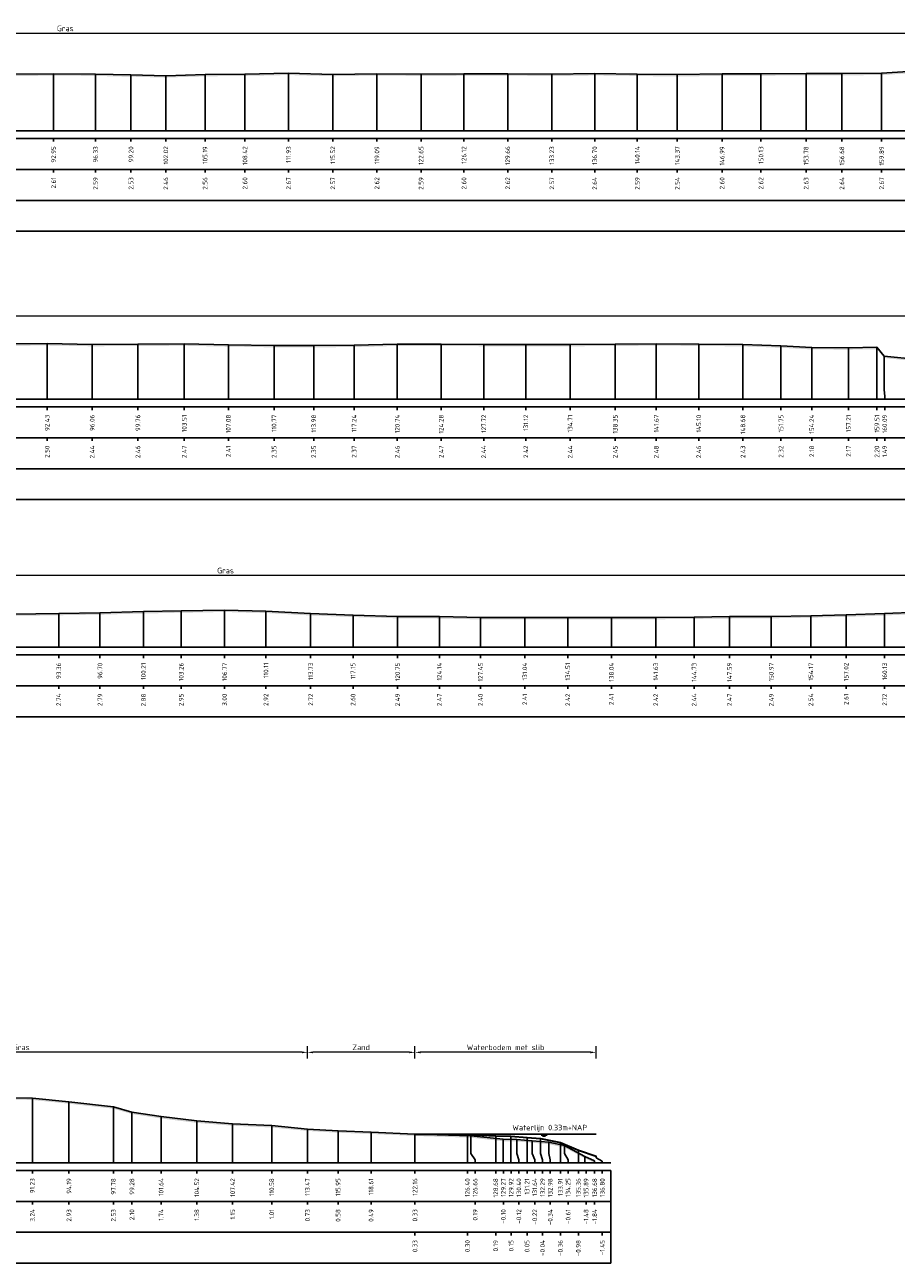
# Model space of a CAD drawing. Header units: metres. Extents: x 142544 to 148970, y 416231 to 417745.
# Tile 6 of 12: x 148803 to 148874, y 417554 to 417654. Entities that reach past the tile are written whole.
import ezdxf
from ezdxf.enums import TextEntityAlignment as Align

# ---------------------------------------------------------------- set-up
doc = ezdxf.new("R2010")
doc.units = ezdxf.units.M
doc.header["$PDMODE"] = 35
doc.header["$PDSIZE"] = 0.075
for name, color, linetype, lineweight in [('X-ME-AL-PROFIEL_BOVENKANT SLIB-GD', 42, 'Continuous', 35), ('X-ME-AL-PROFIEL_HUIDIG MAAIVELD-GD', 8, 'Continuous', 0), ('X-XX-AL-DETAIL1-M', 7, 'Continuous', 18), ('X-XX-AL-NAP-T18', 7, 'Continuous', 18)]:
    doc.layers.add(name, color=color, linetype=linetype, lineweight=lineweight)
for name, color, linetype in [('X-ME-AL-PROFIEL_MAAIVELD-GD', 8, 'Continuous'), ('X-ME-AL-PROFIEL_WATERLIJN-GD', 150, 'Continuous'), ('X-ME-AL-PROFIELRASTER-S', 7, 'Continuous')]:
    doc.layers.add(name, color=color, linetype=linetype)
doc.styles.add('NLCS-ISO-ANNOTATIEF-T18', font='NLCS-ISO.ttf', dxfattribs={"height": 1.8})
doc.styles.add('NLCS-ISO-ANNOTATIVE-T18', font='NLCS-ISO.ttf', dxfattribs={"height": 1.8})
doc.dimstyles.new('NLCS-ANNOTATIEF-T18-PIJL_L2_H0', dxfattribs={"dimtxt": 2.5, "dimasz": 1.8, "dimexe": 2, "dimexo": 2, "dimgap": 0.7, "dimtad": 1, "dimzin": 0, "dimdsep": 46, "dimtxsty": 'NLCS-ISO-ANNOTATIEF-T18', "dimcen": 0, "dimdle": 2, "dimclrd": 256, "dimclre": 256, "dimclrt": 10, "dimaunit": 2, "dimadec": 0, "dimazin": 0, "dimtfac": 1, "dimtdec": 3, "dimtofl": 0, "dimtmove": 0, "dimatfit": 3, "dimfxl": 2, "dimfxlon": 1, "dimtfillclr": 256, "dimtolj": 1, "dimtzin": 0, "dimlwd": -1, "dimlwe": -1, "dimarcsym": 0})

# ---------------------------------------------------------------- blocks, each defined once
blk = doc.blocks.new('SAL-PROFIELRASTER_BALK_EIND1-D')
at = {"color": 0, "linetype": 'ByBlock', "lineweight": -2}
blk.add_line((1, -12.5), (1, -2.5), dxfattribs=at)
at = {"color": 0, "linetype": 'ByBlock', "lineweight": -2, "flags": 128}
for points in [[(0, 0), (1, 0)], [(0, -2.5), (1, -2.5)], [(0, -12.5), (1, -12.5)]]:
    blk.add_lwpolyline(points, dxfattribs=at)
blk = doc.blocks.new('SAL-PROFIELRASTER_BALK_EIND2-D')
at = {"color": 0, "linetype": 'ByBlock', "lineweight": -2}
for p, q in [((1, -2.5), (1, -12.5)), ((1, -12.5), (0, -12.5))]:
    blk.add_line(p, q, dxfattribs=at)
blk = doc.blocks.new('SAL-PROFIELRASTER_BALK_DATA-D')
at = {"color": 0, "linetype": 'ByBlock', "lineweight": -2}
blk.add_lwpolyline([(0, -3.5), (0, -2.5)], dxfattribs=at)
at = {"color": 0, "linetype": 'ByBlock', "lineweight": -2, "style": 'NLCS-ISO-ANNOTATIVE-T18'}
blk.add_attdef('GETAL', text='', height=1.5, rotation=90, dxfattribs=at).set_placement((0.75, -5), align=Align.RIGHT)
blk = doc.blocks.new('SAL-PROFIELRASTER_AANHAAL-D')
at = {"color": 9, "linetype": 'ByBlock', "lineweight": -2, "flags": 128}
blk.add_lwpolyline([(0, 1), (0, 0)], dxfattribs=at)
blk = doc.blocks.new('SAL-PROFIELRASTER_AANHAAL_STAGGER-D')
at = {"color": 9, "linetype": 'ByBlock', "lineweight": -2, "flags": 128}
for points in [[(0, 0), (0, -0.25)], [(0, -0.25), (1, -0.75)], [(1, -0.75), (1, -1)]]:
    blk.add_lwpolyline(points, dxfattribs=at)
blk = doc.blocks.new('*D28')
at = {"layer": 'Defpoints', "color": 0, "transparency": 16777216}
for p in [(148712.79, 417653.21), (148900.56, 417648.63), (148712.79, 417645.32)]:
    blk.add_point(p, dxfattribs=at)
at = {"layer": 'X-XX-AL-DETAIL1-M', "transparency": 16777216}
for p, q in [((148712.79, 417652.71), (148712.79, 417653.71)), ((148900.11, 417653.21), (148713.24, 417653.21)), ((148900.56, 417652.71), (148900.56, 417653.71))]:
    blk.add_line(p, q, dxfattribs=at)
for points in [[(148713.24, 417653.29), (148713.24, 417653.14), (148712.79, 417653.21)], [(148900.11, 417653.29), (148900.11, 417653.14), (148900.56, 417653.21)]]:
    blk.add_solid(points, dxfattribs=at)
at = {"layer": 'X-XX-AL-DETAIL1-M', "color": 10, "transparency": 16777216, "insert": (148806.68, 417653.61), "char_height": 0.45, "attachment_point": 5, "style": 'NLCS-ISO-ANNOTATIEF-T18'}
blk.add_mtext('\\A1;Gras', dxfattribs=at)
blk = doc.blocks.new('*D31')
at = {"layer": 'Defpoints', "color": 0, "transparency": 16777216}
for p in [(148712.79, 417630.34), (148712.79, 417623.61), (148879.74, 417623.61)]:
    blk.add_point(p, dxfattribs=at)
at = {"layer": 'X-XX-AL-DETAIL1-M', "transparency": 16777216}
for p, q in [((148712.79, 417629.84), (148712.79, 417630.84)), ((148879.29, 417630.34), (148713.24, 417630.34)), ((148879.74, 417629.84), (148879.74, 417630.84))]:
    blk.add_line(p, q, dxfattribs=at)
for points in [[(148713.24, 417630.41), (148713.24, 417630.26), (148712.79, 417630.34)], [(148879.29, 417630.41), (148879.29, 417630.26), (148879.74, 417630.34)]]:
    blk.add_solid(points, dxfattribs=at)
at = {"layer": 'X-XX-AL-DETAIL1-M', "color": 10, "transparency": 16777216, "insert": (148796.27, 417630.74), "char_height": 0.45, "attachment_point": 5, "style": 'NLCS-ISO-ANNOTATIEF-T18'}
blk.add_mtext('\\A1;Gras', dxfattribs=at)
blk = doc.blocks.new('*D34')
at = {"layer": 'Defpoints', "color": 0, "transparency": 16777216}
for p in [(148712.79, 417609.35), (148712.79, 417603.55), (148926.48, 417603.55)]:
    blk.add_point(p, dxfattribs=at)
at = {"layer": 'X-XX-AL-DETAIL1-M', "transparency": 16777216}
for p, q in [((148712.79, 417608.85), (148712.79, 417609.85)), ((148926.03, 417609.35), (148713.24, 417609.35)), ((148926.48, 417608.85), (148926.48, 417609.85))]:
    blk.add_line(p, q, dxfattribs=at)
for points in [[(148713.24, 417609.42), (148713.24, 417609.27), (148712.79, 417609.35)], [(148926.03, 417609.42), (148926.03, 417609.27), (148926.48, 417609.35)]]:
    blk.add_solid(points, dxfattribs=at)
at = {"layer": 'X-XX-AL-DETAIL1-M', "color": 10, "transparency": 16777216, "insert": (148819.64, 417609.75), "char_height": 0.45, "attachment_point": 5, "style": 'NLCS-ISO-ANNOTATIEF-T18'}
blk.add_mtext('\\A1;Gras', dxfattribs=at)
blk = doc.blocks.new('*D39')
at = {"layer": 'Defpoints', "color": 0, "transparency": 16777216}
for p in [(148779.99, 417570.78), (148779.99, 417561.84), (148826.26, 417561.84)]:
    blk.add_point(p, dxfattribs=at)
at = {"layer": 'X-XX-AL-DETAIL1-M', "transparency": 16777216}
for p, q in [((148779.99, 417570.28), (148779.99, 417571.28)), ((148826.26, 417570.28), (148826.26, 417571.28)), ((148825.81, 417570.78), (148780.44, 417570.78))]:
    blk.add_line(p, q, dxfattribs=at)
for points in [[(148780.44, 417570.85), (148780.44, 417570.7), (148779.99, 417570.78)], [(148825.81, 417570.85), (148825.81, 417570.7), (148826.26, 417570.78)]]:
    blk.add_solid(points, dxfattribs=at)
at = {"layer": 'X-XX-AL-DETAIL1-M', "color": 10, "transparency": 16777216, "insert": (148803.12, 417571.18), "char_height": 0.45, "attachment_point": 5, "style": 'NLCS-ISO-ANNOTATIEF-T18'}
blk.add_mtext('\\A1;Gras', dxfattribs=at)
blk = doc.blocks.new('*D40')
at = {"layer": 'Defpoints', "color": 0, "transparency": 16777216}
for p in [(148826.26, 417570.78), (148834.95, 417564.17), (148826.26, 417561.84)]:
    blk.add_point(p, dxfattribs=at)
at = {"layer": 'X-XX-AL-DETAIL1-M', "transparency": 16777216}
for p, q in [((148826.26, 417570.28), (148826.26, 417571.28)), ((148834.95, 417570.28), (148834.95, 417571.28)), ((148834.5, 417570.78), (148826.71, 417570.78))]:
    blk.add_line(p, q, dxfattribs=at)
for points in [[(148826.71, 417570.85), (148826.71, 417570.7), (148826.26, 417570.78)], [(148834.5, 417570.85), (148834.5, 417570.7), (148834.95, 417570.78)]]:
    blk.add_solid(points, dxfattribs=at)
at = {"layer": 'X-XX-AL-DETAIL1-M', "color": 10, "transparency": 16777216, "insert": (148830.6, 417571.18), "char_height": 0.45, "attachment_point": 5, "style": 'NLCS-ISO-ANNOTATIEF-T18'}
blk.add_mtext('\\A1;Zand', dxfattribs=at)
blk = doc.blocks.new('*D41')
at = {"layer": 'Defpoints', "color": 0, "transparency": 16777216}
for p in [(148834.95, 417570.78), (148834.95, 417564.17), (148849.59, 417564.16)]:
    blk.add_point(p, dxfattribs=at)
at = {"layer": 'X-XX-AL-DETAIL1-M', "transparency": 16777216}
for p, q in [((148834.95, 417570.28), (148834.95, 417571.28)), ((148849.59, 417570.28), (148849.59, 417571.28)), ((148849.14, 417570.78), (148835.4, 417570.78))]:
    blk.add_line(p, q, dxfattribs=at)
for points in [[(148835.4, 417570.85), (148835.4, 417570.7), (148834.95, 417570.78)], [(148849.14, 417570.85), (148849.14, 417570.7), (148849.59, 417570.78)]]:
    blk.add_solid(points, dxfattribs=at)
at = {"layer": 'X-XX-AL-DETAIL1-M', "color": 10, "transparency": 16777216, "insert": (148842.27, 417571.18), "char_height": 0.45, "attachment_point": 5, "style": 'NLCS-ISO-ANNOTATIEF-T18'}
blk.add_mtext('\\A1;Waterbodem met slib', dxfattribs=at)

msp = doc.modelspace()

# ---------------------------------------------------------------- hatches: boundary and pattern name
at = {"layer": 'X-ME-AL-PROFIEL_HUIDIG MAAIVELD-GD'}
h = msp.add_hatch(dxfattribs=at)
h.set_pattern_fill('AGR-MAAIVELD', color=256, scale=0.1, pattern_type=2)
h.set_pattern_definition([(45, (0, 49.6302), (-0.5000001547, 0.5000001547), []), (45, (-0.0714, 49.7016), (0, 1.0000003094), [0.707107, -0.707107]), (45, (-0.14286, 49.77306), (0, 1.0000003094), [0.707107, -0.707107]), (45, (-0.2153, 49.8455), (0, 1.0000003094), [0.707107, -0.707107]), (45, (-0.2857, 49.9159), (0, 1.0000003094), [0.707107, -0.707107]), (45, (-0.35714, 49.98734), (0, 1.0000003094), [0.707107, -0.707107]), (45, (-0.4286, 50.0588), (0, 1.0000003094), [0.707107, -0.707107]), (315, (0, 49.6302), (0.5000001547, 0.5000001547), []), (315, (0.0714, 49.7016), (1.0000003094, -3e-16), [0.707107, -0.707107]), (315, (0.14286, 49.77306), (1.0000003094, -3e-16), [0.707107, -0.707107]), (315, (0.2153, 49.8455), (1.0000003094, -3e-16), [0.707107, -0.707107]), (315, (0.2857, 49.9159), (1.0000003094, -3e-16), [0.707107, -0.707107]), (315, (0.35714, 49.98734), (1.0000003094, -3e-16), [0.707107, -0.707107]), (315, (0.4286, 50.0588), (1.0000003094, -3e-16), [0.707107, -0.707107])])
h.paths.add_polyline_path([(148926.476, 417645.663), (148925.035, 417646.113), (148922.772, 417647.099), (148921.46, 417647.2), (148919.81, 417647.225), (148918.136, 417647.3), (148916.181, 417647.57), (148914.672, 417647.576), (148913.342, 417647.526), (148909.883, 417647.734), (148907.442, 417647.9), (148905.341, 417648.035), (148902.814, 417648.301), (148900.563, 417648.633), (148900.113, 417649.204), (148898.545, 417649.748), (148895.502, 417649.908), (148892.946, 417650.314), (148890.681, 417650.723), (148887.988, 417651.28), (148885.83, 417651.396), (148883.256, 417651.316), (148880.371, 417650.752), (148878.053, 417650.403), (148875.687, 417650.178), (148872.679, 417649.992), (148869.465, 417649.962), (148866.572, 417649.959), (148862.924, 417649.948), (148859.779, 417649.927), (148856.158, 417649.869), (148852.925, 417649.916), (148849.485, 417649.961), (148846.015, 417649.896), (148842.45, 417649.947), (148838.913, 417649.927), (148835.443, 417649.913), (148831.875, 417649.946), (148828.309, 417649.894), (148824.724, 417649.992), (148821.208, 417649.92), (148817.98, 417649.887), (148814.809, 417649.786), (148811.991, 417649.853), (148809.123, 417649.919), (148805.737, 417649.935), (148802.618, 417649.909), (148799.138, 417649.925), (148795.622, 417649.853), (148791.984, 417649.843), (148788.343, 417649.865), (148784.8, 417649.823), (148781.662, 417649.773), (148778.659, 417649.782), (148775.155, 417649.782), (148772.01, 417649.829), (148768.579, 417649.863), (148764.896, 417649.877), (148761.426, 417649.832), (148757.83, 417649.836), (148754.42, 417649.832), (148750.848, 417649.847), (148747.412, 417649.856), (148744.001, 417649.823), (148740.886, 417649.828), (148737.756, 417649.816), (148735.14, 417649.831), (148731.432, 417649.823), (148728.323, 417649.86), (148725.372, 417649.925), (148722.8, 417650.035), (148720.019, 417650.387), (148717.762, 417650.724), (148714.839, 417651.189), (148712.789, 417651.334), (148712.789, 417651.184), (148714.839, 417651.039), (148717.762, 417650.574), (148720.019, 417650.237), (148722.8, 417649.885), (148725.372, 417649.775), (148728.323, 417649.71), (148731.432, 417649.673), (148735.14, 417649.681), (148737.756, 417649.666), (148740.886, 417649.678), (148744.001, 417649.673), (148747.412, 417649.706), (148750.848, 417649.697), (148754.42, 417649.682), (148757.83, 417649.686), (148761.426, 417649.682), (148764.896, 417649.727), (148768.579, 417649.713), (148772.01, 417649.679), (148775.155, 417649.632), (148778.659, 417649.632), (148781.662, 417649.623), (148784.8, 417649.673), (148788.343, 417649.715), (148791.984, 417649.693), (148795.622, 417649.703), (148799.138, 417649.775), (148802.618, 417649.759), (148805.737, 417649.785), (148809.123, 417649.769), (148811.991, 417649.703), (148814.809, 417649.636), (148817.98, 417649.737), (148821.208, 417649.77), (148824.724, 417649.842), (148828.309, 417649.744), (148831.875, 417649.796), (148835.443, 417649.763), (148838.913, 417649.777), (148842.45, 417649.797), (148846.015, 417649.746), (148849.485, 417649.811), (148852.925, 417649.766), (148856.158, 417649.719), (148859.779, 417649.777), (148862.924, 417649.798), (148866.572, 417649.809), (148869.465, 417649.812), (148872.679, 417649.842), (148875.687, 417650.028), (148878.053, 417650.253), (148880.371, 417650.602), (148883.256, 417651.166), (148885.83, 417651.246), (148887.988, 417651.13), (148890.681, 417650.573), (148892.946, 417650.164), (148895.502, 417649.758), (148898.545, 417649.598), (148900.113, 417649.054), (148900.563, 417648.483), (148902.814, 417648.151), (148905.341, 417647.885), (148907.442, 417647.75), (148909.883, 417647.584), (148913.342, 417647.376), (148914.672, 417647.426), (148916.181, 417647.42), (148918.136, 417647.15), (148919.81, 417647.075), (148921.46, 417647.05), (148922.772, 417646.949), (148925.035, 417645.963), (148926.476, 417645.513)])
h = msp.add_hatch(dxfattribs=at)
h.set_pattern_fill('AGR-MAAIVELD', color=256, scale=0.1, pattern_type=2)
h.set_pattern_definition([(45, (0, 67.27346), (-0.5000001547, 0.5000001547), []), (45, (-0.0714, 67.3449), (0, 1.0000003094), [0.707107, -0.707107]), (45, (-0.14286, 67.4163), (0, 1.0000003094), [0.707107, -0.707107]), (45, (-0.2153, 67.48875), (0, 1.0000003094), [0.707107, -0.707107]), (45, (-0.2857, 67.5592), (0, 1.0000003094), [0.707107, -0.707107]), (45, (-0.35714, 67.6306), (0, 1.0000003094), [0.707107, -0.707107]), (45, (-0.4286, 67.702), (0, 1.0000003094), [0.707107, -0.707107]), (315, (0, 67.27346), (0.5000001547, 0.5000001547), []), (315, (0.0714, 67.3449), (1.0000003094, -3e-16), [0.707107, -0.707107]), (315, (0.14286, 67.4163), (1.0000003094, -3e-16), [0.707107, -0.707107]), (315, (0.2153, 67.48875), (1.0000003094, -3e-16), [0.707107, -0.707107]), (315, (0.2857, 67.5592), (1.0000003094, -3e-16), [0.707107, -0.707107]), (315, (0.35714, 67.6306), (1.0000003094, -3e-16), [0.707107, -0.707107]), (315, (0.4286, 67.702), (1.0000003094, -3e-16), [0.707107, -0.707107])])
h.paths.add_polyline_path([(148901.029, 417624.065), (148899.253, 417624.823), (148897.418, 417625.291), (148895.498, 417625.485), (148894.411, 417625.59), (148893.428, 417625.638), (148891.36, 417625.741), (148889.35, 417625.781), (148887.687, 417625.893), (148884.436, 417626.056), (148882.19, 417626.172), (148879.743, 417626.382), (148877.918, 417626.575), (148875.592, 417626.825), (148872.883, 417627.101), (148872.299, 417627.812), (148869.996, 417627.781), (148867.027, 417627.792), (148864.542, 417627.93), (148861.464, 417628.042), (148857.892, 417628.074), (148854.461, 417628.093), (148851.142, 417628.068), (148847.495, 417628.049), (148843.912, 417628.038), (148840.511, 417628.052), (148837.071, 417628.079), (148833.525, 417628.078), (148830.033, 417627.985), (148826.766, 417627.961), (148823.561, 417627.96), (148819.865, 417628.023), (148816.302, 417628.087), (148812.553, 417628.072), (148808.852, 417628.049), (148805.218, 417628.113), (148801.433, 417628.102), (148797.975, 417628.134), (148794.092, 417628.141), (148790.568, 417628.133), (148786.898, 417628.101), (148783.059, 417628.164), (148779.444, 417628.216), (148775.811, 417628.251), (148771.962, 417628.266), (148768.781, 417628.238), (148764.928, 417628.211), (148761.489, 417628.191), (148757.817, 417628.199), (148754.049, 417628.17), (148750.339, 417628.144), (148746.702, 417628.175), (148743.147, 417628.194), (148739.448, 417628.266), (148735.517, 417628.308), (148731.763, 417628.313), (148728.127, 417628.315), (148725.008, 417628.389), (148721.244, 417628.568), (148718.027, 417628.803), (148715.202, 417629.134), (148712.789, 417629.309), (148712.789, 417629.159), (148715.202, 417628.984), (148718.027, 417628.653), (148721.244, 417628.418), (148725.008, 417628.239), (148728.127, 417628.165), (148731.763, 417628.163), (148735.517, 417628.158), (148739.448, 417628.116), (148743.147, 417628.044), (148746.702, 417628.025), (148750.339, 417627.994), (148754.049, 417628.02), (148757.817, 417628.049), (148761.489, 417628.041), (148764.928, 417628.061), (148768.781, 417628.088), (148771.962, 417628.116), (148775.811, 417628.101), (148779.444, 417628.066), (148783.059, 417628.014), (148786.898, 417627.951), (148790.568, 417627.983), (148794.092, 417627.991), (148797.975, 417627.984), (148801.433, 417627.952), (148805.218, 417627.963), (148808.852, 417627.899), (148812.553, 417627.922), (148816.302, 417627.937), (148819.865, 417627.873), (148823.561, 417627.81), (148826.766, 417627.811), (148830.033, 417627.835), (148833.525, 417627.928), (148837.071, 417627.929), (148840.511, 417627.902), (148843.912, 417627.888), (148847.495, 417627.899), (148851.142, 417627.918), (148854.461, 417627.943), (148857.892, 417627.924), (148861.464, 417627.892), (148864.542, 417627.78), (148867.027, 417627.642), (148869.996, 417627.631), (148872.299, 417627.662), (148872.883, 417626.951), (148875.592, 417626.675), (148877.918, 417626.425), (148879.743, 417626.232), (148882.19, 417626.022), (148884.436, 417625.906), (148887.687, 417625.743), (148889.35, 417625.631), (148891.36, 417625.591), (148893.428, 417625.488), (148894.411, 417625.44), (148895.498, 417625.335), (148897.418, 417625.141), (148899.253, 417624.673), (148901.029, 417623.915)])
h = msp.add_hatch(dxfattribs=at)
h.set_pattern_fill('AGR-MAAIVELD', color=256, scale=0.1, pattern_type=2)
h.set_pattern_definition([(45, (0, 79.98554), (-0.5000001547, 0.5000001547), []), (45, (-0.0714, 80.057), (0, 1.0000003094), [0.707107, -0.707107]), (45, (-0.14286, 80.1284), (0, 1.0000003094), [0.707107, -0.707107]), (45, (-0.2153, 80.2008), (0, 1.0000003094), [0.707107, -0.707107]), (45, (-0.2857, 80.27125), (0, 1.0000003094), [0.707107, -0.707107]), (45, (-0.35714, 80.3427), (0, 1.0000003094), [0.707107, -0.707107]), (45, (-0.4286, 80.4141), (0, 1.0000003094), [0.707107, -0.707107]), (315, (0, 79.98554), (0.5000001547, 0.5000001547), []), (315, (0.0714, 80.057), (1.0000003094, -3e-16), [0.707107, -0.707107]), (315, (0.14286, 80.1284), (1.0000003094, -3e-16), [0.707107, -0.707107]), (315, (0.2153, 80.2008), (1.0000003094, -3e-16), [0.707107, -0.707107]), (315, (0.2857, 80.27125), (1.0000003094, -3e-16), [0.707107, -0.707107]), (315, (0.35714, 80.3427), (1.0000003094, -3e-16), [0.707107, -0.707107]), (315, (0.4286, 80.4141), (1.0000003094, -3e-16), [0.707107, -0.707107])])
h.paths.add_polyline_path([(148926.484, 417606.101), (148923.541, 417606.142), (148920.004, 417606.157), (148916.948, 417606.196), (148913.789, 417606.158), (148909.719, 417606.218), (148906.144, 417606.242), (148902.998, 417606.334), (148900.033, 417606.334), (148896.95, 417606.402), (148893.28, 417606.499), (148889.406, 417606.568), (148885.689, 417606.557), (148881.816, 417606.478), (148878.729, 417606.449), (148875.638, 417606.389), (148872.919, 417606.268), (148869.813, 417606.16), (148866.958, 417606.091), (148863.759, 417606.041), (148860.376, 417606.023), (148857.518, 417605.988), (148854.415, 417605.964), (148850.831, 417605.962), (148847.302, 417605.964), (148843.829, 417605.955), (148840.244, 417605.951), (148836.927, 417606.023), (148833.543, 417606.039), (148829.943, 417606.145), (148826.517, 417606.273), (148822.903, 417606.47), (148819.557, 417606.551), (148816.053, 417606.494), (148813.001, 417606.43), (148809.486, 417606.338), (148806.148, 417606.288), (148802.449, 417606.236), (148798.729, 417606.158), (148794.82, 417606.167), (148791.044, 417606.185), (148787.407, 417606.095), (148783.939, 417606.084), (148780.711, 417606.155), (148777.783, 417606.2), (148774.767, 417606.302), (148771.41, 417606.298), (148768.02, 417606.289), (148764.964, 417606.316), (148762.045, 417606.295), (148758.977, 417606.259), (148755.56, 417606.243), (148751.891, 417606.249), (148748.486, 417606.261), (148745.234, 417606.261), (148742.22, 417606.331), (148739.167, 417606.306), (148736.823, 417606.362), (148733.889, 417606.388), (148730.319, 417606.367), (148727.148, 417606.348), (148724.258, 417606.316), (148721.181, 417606.265), (148717.551, 417606.213), (148716.084, 417606.179), (148712.789, 417606.117), (148712.789, 417605.967), (148716.084, 417606.029), (148717.551, 417606.063), (148721.181, 417606.115), (148724.258, 417606.166), (148727.148, 417606.198), (148730.319, 417606.217), (148733.889, 417606.238), (148736.823, 417606.212), (148739.167, 417606.156), (148742.22, 417606.181), (148745.234, 417606.111), (148748.486, 417606.111), (148751.891, 417606.099), (148755.56, 417606.093), (148758.977, 417606.109), (148762.045, 417606.145), (148764.964, 417606.166), (148768.02, 417606.139), (148771.41, 417606.148), (148774.767, 417606.152), (148777.783, 417606.05), (148780.711, 417606.005), (148783.939, 417605.934), (148787.407, 417605.945), (148791.044, 417606.035), (148794.82, 417606.017), (148798.729, 417606.008), (148802.449, 417606.086), (148806.148, 417606.138), (148809.486, 417606.188), (148813.001, 417606.28), (148816.053, 417606.344), (148819.557, 417606.401), (148822.903, 417606.32), (148826.517, 417606.123), (148829.943, 417605.995), (148833.543, 417605.889), (148836.927, 417605.873), (148840.244, 417605.801), (148843.829, 417605.805), (148847.302, 417605.814), (148850.831, 417605.812), (148854.415, 417605.814), (148857.518, 417605.838), (148860.376, 417605.873), (148863.759, 417605.891), (148866.958, 417605.941), (148869.813, 417606.01), (148872.919, 417606.118), (148875.638, 417606.239), (148878.729, 417606.299), (148881.816, 417606.328), (148885.689, 417606.407), (148889.406, 417606.418), (148893.28, 417606.349), (148896.95, 417606.252), (148900.033, 417606.184), (148902.998, 417606.184), (148906.144, 417606.092), (148909.719, 417606.068), (148913.789, 417606.008), (148916.948, 417606.046), (148920.004, 417606.007), (148923.541, 417605.992), (148926.484, 417605.951)])
h = msp.add_hatch(dxfattribs=at)
h.set_pattern_fill('AGR-MAAIVELD', color=256, scale=0.1, pattern_type=2)
h.set_pattern_definition([(45, (0, 102.4318), (-0.5000001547, 0.5000001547), []), (45, (-0.0714, 102.50325), (0, 1.0000003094), [0.707107, -0.707107]), (45, (-0.14286, 102.5747), (0, 1.0000003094), [0.707107, -0.707107]), (45, (-0.2153, 102.6471), (0, 1.0000003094), [0.707107, -0.707107]), (45, (-0.2857, 102.71754), (0, 1.0000003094), [0.707107, -0.707107]), (45, (-0.35714, 102.789), (0, 1.0000003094), [0.707107, -0.707107]), (45, (-0.4286, 102.8604), (0, 1.0000003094), [0.707107, -0.707107]), (315, (0, 102.4318), (0.5000001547, 0.5000001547), []), (315, (0.0714, 102.50325), (1.0000003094, -3e-16), [0.707107, -0.707107]), (315, (0.14286, 102.5747), (1.0000003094, -3e-16), [0.707107, -0.707107]), (315, (0.2153, 102.6471), (1.0000003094, -3e-16), [0.707107, -0.707107]), (315, (0.2857, 102.71754), (1.0000003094, -3e-16), [0.707107, -0.707107]), (315, (0.35714, 102.789), (1.0000003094, -3e-16), [0.707107, -0.707107]), (315, (0.4286, 102.8604), (1.0000003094, -3e-16), [0.707107, -0.707107])])
h.paths.add_polyline_path([(148849.473, 417561.997), (148848.682, 417562.356), (148847.047, 417563.228), (148845.776, 417563.501), (148844.433, 417563.618), (148843.199, 417563.717), (148842.07, 417563.743), (148839.459, 417564.026), (148834.951, 417564.168), (148831.401, 417564.328), (148828.735, 417564.426), (148826.257, 417564.573), (148823.37, 417564.848), (148820.21, 417564.995), (148817.314, 417565.223), (148814.427, 417565.581), (148812.068, 417565.939), (148810.572, 417566.371), (148806.977, 417566.776), (148804.02, 417567.077), (148800.656, 417567.137), (148797.542, 417567.212), (148794.292, 417567.238), (148791.105, 417567.245), (148788.269, 417567.271), (148785.135, 417567.245), (148782.421, 417567.206), (148780.739, 417567.263), (148779.988, 417567.134), (148776.82, 417567.021), (148773.428, 417567.065), (148770.412, 417567.094), (148766.964, 417567.08), (148764.166, 417567.027), (148760.688, 417567.001), (148757.175, 417566.958), (148754.01, 417566.997), (148751.062, 417567.009), (148747.41, 417566.941), (148744.271, 417566.945), (148740.726, 417566.96), (148737.756, 417566.977), (148734.745, 417566.988), (148731.199, 417566.97), (148728.138, 417566.992), (148725.182, 417566.927), (148722.146, 417566.894), (148718.9, 417566.881), (148715.825, 417566.832), (148712.789, 417566.776), (148712.789, 417566.626), (148715.825, 417566.682), (148718.9, 417566.731), (148722.146, 417566.744), (148725.182, 417566.777), (148728.138, 417566.842), (148731.199, 417566.82), (148734.745, 417566.838), (148737.756, 417566.827), (148740.726, 417566.81), (148744.271, 417566.795), (148747.41, 417566.791), (148751.062, 417566.859), (148754.01, 417566.847), (148757.175, 417566.808), (148760.688, 417566.851), (148764.166, 417566.877), (148766.964, 417566.93), (148770.412, 417566.944), (148773.428, 417566.915), (148776.82, 417566.871), (148779.988, 417566.984), (148780.739, 417567.113), (148782.421, 417567.056), (148785.135, 417567.095), (148788.269, 417567.121), (148791.105, 417567.095), (148794.292, 417567.088), (148797.542, 417567.062), (148800.656, 417566.987), (148804.02, 417566.927), (148806.977, 417566.626), (148810.572, 417566.221), (148812.068, 417565.789), (148814.427, 417565.431), (148817.314, 417565.073), (148820.21, 417564.845), (148823.37, 417564.698), (148826.257, 417564.423), (148828.735, 417564.276), (148831.401, 417564.178), (148834.951, 417564.018), (148839.459, 417563.876), (148842.07, 417563.593), (148843.199, 417563.567), (148844.433, 417563.468), (148845.776, 417563.351), (148847.047, 417563.078), (148848.682, 417562.206), (148849.473, 417561.847)])

# ---------------------------------------------------------------- linework, layer by layer
at = {"layer": 'X-ME-AL-PROFIEL_BOVENKANT SLIB-GD'}
msp.add_lwpolyline([(148834.951, 417564.168), (148839.191, 417564.138), (148841.475, 417564.028), (148842.713, 417563.984), (148844.01, 417563.888), (148845.088, 417563.799), (148846.705, 417563.482), (148848.159, 417562.855), (148849.592, 417562.384)], dxfattribs=at)
at = {"layer": 'X-ME-AL-PROFIEL_MAAIVELD-GD'}
for points in [[(148802.618, 417649.909), (148805.737, 417649.935), (148809.123, 417649.919), (148811.991, 417649.853), (148814.809, 417649.786), (148817.98, 417649.887), (148821.208, 417649.92), (148824.724, 417649.992), (148828.309, 417649.894), (148831.875, 417649.946), (148835.443, 417649.913), (148838.913, 417649.927), (148842.45, 417649.947), (148846.015, 417649.896), (148849.485, 417649.961), (148852.925, 417649.916), (148856.158, 417649.869), (148859.779, 417649.927), (148862.924, 417649.948), (148866.572, 417649.959), (148869.465, 417649.962), (148872.679, 417649.992), (148875.687, 417650.178)], [(148801.433, 417628.102), (148805.218, 417628.113), (148808.852, 417628.049), (148812.553, 417628.072), (148816.302, 417628.087), (148819.865, 417628.023), (148823.561, 417627.96), (148826.766, 417627.961), (148830.033, 417627.985), (148833.525, 417628.078), (148837.071, 417628.079), (148840.511, 417628.052), (148843.912, 417628.038), (148847.495, 417628.049), (148851.142, 417628.068), (148854.461, 417628.093), (148857.892, 417628.074), (148861.464, 417628.042), (148864.542, 417627.93), (148867.027, 417627.792), (148869.996, 417627.781), (148872.299, 417627.812), (148872.883, 417627.101), (148875.592, 417626.825)], [(148802.449, 417606.236), (148806.148, 417606.288), (148809.486, 417606.338), (148813.001, 417606.43), (148816.053, 417606.494), (148819.557, 417606.551), (148822.903, 417606.47), (148826.517, 417606.273), (148829.943, 417606.145), (148833.543, 417606.039), (148836.927, 417606.023), (148840.244, 417605.951), (148843.829, 417605.955), (148847.302, 417605.964), (148850.831, 417605.962), (148854.415, 417605.964), (148857.518, 417605.988), (148860.376, 417606.023), (148863.759, 417606.041), (148866.958, 417606.091), (148869.813, 417606.16), (148872.919, 417606.268), (148875.638, 417606.389)], [(148800.656, 417567.137), (148804.02, 417567.077), (148806.977, 417566.776), (148810.572, 417566.371), (148812.068, 417565.939), (148814.427, 417565.581), (148817.314, 417565.223), (148820.21, 417564.995), (148823.37, 417564.848), (148826.257, 417564.573), (148828.735, 417564.426), (148831.401, 417564.328), (148834.951, 417564.168), (148839.459, 417564.026), (148842.07, 417563.743), (148843.199, 417563.717), (148844.433, 417563.618), (148845.776, 417563.501), (148847.047, 417563.228), (148848.682, 417562.356), (148849.473, 417561.997)]]:
    msp.add_lwpolyline(points, dxfattribs=at)
at = {"layer": 'X-ME-AL-PROFIEL_WATERLIJN-GD'}
for points in [[(148834.951, 417564.168), (148849.592, 417564.164)], [(148845.141, 417564.072), (148845.641, 417564.072)], [(148845.266, 417564.006), (148845.516, 417564.008)]]:
    msp.add_lwpolyline(points, dxfattribs=at)

# ---------------------------------------------------------------- block references
at = {"layer": 'X-ME-AL-PROFIELRASTER-S'}
for p, yscale in [((148805.737, 417645.325), 4.609999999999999), ((148809.123, 417645.325), 4.593999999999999), ((148811.991, 417645.325), 4.528), ((148814.809, 417645.325), 4.461), ((148817.98, 417645.325), 4.561999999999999), ((148821.208, 417645.325), 4.595000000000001), ((148824.724, 417645.325), 4.667), ((148828.309, 417645.325), 4.569), ((148831.875, 417645.325), 4.621), ((148835.443, 417645.325), 4.588), ((148838.913, 417645.325), 4.602), ((148842.45, 417645.325), 4.622), ((148846.015, 417645.325), 4.571), ((148849.485, 417645.325), 4.636), ((148852.925, 417645.325), 4.591), ((148856.158, 417645.325), 4.544), ((148859.779, 417645.325), 4.602), ((148862.924, 417645.325), 4.623), ((148866.572, 417645.325), 4.634), ((148869.465, 417645.325), 4.637), ((148872.679, 417645.325), 4.667), ((148805.218, 417623.614), 4.499000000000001), ((148808.852, 417623.614), 4.435), ((148812.553, 417623.614), 4.458), ((148816.302, 417623.614), 4.473), ((148819.865, 417623.614), 4.409), ((148823.561, 417623.614), 4.346), ((148826.766, 417623.614), 4.347), ((148830.033, 417623.614), 4.371), ((148833.525, 417623.614), 4.464), ((148837.071, 417623.614), 4.465), ((148840.511, 417623.614), 4.438000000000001), ((148843.912, 417623.614), 4.423999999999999), ((148847.495, 417623.614), 4.435), ((148851.142, 417623.614), 4.454000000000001), ((148854.461, 417623.614), 4.479), ((148857.892, 417623.614), 4.46), ((148861.464, 417623.614), 4.428), ((148864.542, 417623.614), 4.316), ((148867.027, 417623.614), 4.178), ((148869.996, 417623.614), 4.167), ((148872.299, 417623.614), 4.198), ((148872.883, 417624.614), 2.487), ((148806.148, 417603.549), 2.739), ((148809.486, 417603.549), 2.789), ((148813.001, 417603.549), 2.881), ((148816.053, 417603.549), 2.945), ((148819.557, 417603.549), 3.002), ((148822.903, 417603.549), 2.921), ((148826.517, 417603.549), 2.724), ((148829.943, 417603.549), 2.596), ((148866.958, 417603.549), 2.542), ((148869.813, 417603.549), 2.611), ((148872.919, 417603.549), 2.719), ((148833.543, 417603.549), 2.49), ((148836.927, 417603.549), 2.474), ((148840.244, 417603.549), 2.402), ((148843.829, 417603.549), 2.406), ((148847.302, 417603.549), 2.415), ((148850.831, 417603.549), 2.413), ((148854.415, 417603.549), 2.415), ((148857.518, 417603.549), 2.439), ((148860.376, 417603.549), 2.474), ((148863.759, 417603.549), 2.492), ((148804.02, 417561.842), 5.234999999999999), ((148806.977, 417561.842), 4.934), ((148810.572, 417561.842), 4.529), ((148812.068, 417561.842), 4.097), ((148814.427, 417561.842), 3.739), ((148817.314, 417561.842), 3.381), ((148820.21, 417561.842), 3.153), ((148823.37, 417561.842), 3.006), ((148826.257, 417561.842), 2.731), ((148828.735, 417561.842), 2.584), ((148831.401, 417561.842), 2.486), ((148834.951, 417561.842), 2.326)]:
    msp.add_blockref('SAL-PROFIELRASTER_AANHAAL-D', p, dxfattribs=dict(at, yscale=yscale))
for name, p, xscale, yscale, zscale in [('SAL-PROFIELRASTER_BALK_EIND1-D', (148712.789, 417645.325), 215, 0.25, 201.1779149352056), ('SAL-PROFIELRASTER_BALK_EIND2-D', (148712.789, 417642.825), 215, 0.25, 201.1779149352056), ('SAL-PROFIELRASTER_BALK_EIND2-D', (148712.789, 417640.325), 215, 0.25, 22.11504411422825), ('SAL-PROFIELRASTER_BALK_EIND1-D', (148712.789, 417623.614), 189, 0.25, 177.1863062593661), ('SAL-PROFIELRASTER_BALK_EIND2-D', (148712.789, 417621.114), 189, 0.25, 177.1863062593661), ('SAL-PROFIELRASTER_BALK_EIND2-D', (148712.789, 417618.614), 189, 0.25, 22.7713179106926), ('SAL-PROFIELRASTER_BALK_EIND1-D', (148712.789, 417603.549), 214.3205397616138, 0.25, 214.3205397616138), ('SAL-PROFIELRASTER_BALK_EIND2-D', (148712.789, 417601.049), 214.3205397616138, 0.25, 214.3205397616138), ('SAL-PROFIELRASTER_AANHAAL-D', (148839.191, 417561.842), 0.5339534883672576, 2.295999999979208, 0.5339534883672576), ('SAL-PROFIELRASTER_AANHAAL-D', (148839.459, 417562.842), 0.3713927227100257, 1.183999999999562, 0.3713927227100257), ('SAL-PROFIELRASTER_AANHAAL-D', (148841.475, 417561.842), 0.5217183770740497, 2.185999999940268, 0.5217183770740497), ('SAL-PROFIELRASTER_AANHAAL-D', (148842.713, 417561.842), 0.6808645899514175, 2.14199999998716, 0.6808645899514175), ('SAL-PROFIELRASTER_AANHAAL-D', (148842.07, 417561.842), 0.6543889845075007, 1.90099999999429, 0.6543889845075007), ('SAL-PROFIELRASTER_AANHAAL-D', (148843.199, 417562.842), 0.3039249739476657, 0.8749999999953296, 0.3039249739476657), ('SAL-PROFIELRASTER_AANHAAL-D', (148844.01, 417561.842), 0.5051851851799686, 2.045999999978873, 0.5051851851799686), ('SAL-PROFIELRASTER_AANHAAL-D', (148844.433, 417562.842), 0.2791366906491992, 0.7760000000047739, 0.2791366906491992), ('SAL-PROFIELRASTER_AANHAAL-D', (148845.088, 417562.592), 0.4076325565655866, 1.206999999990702, 0.4076325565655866), ('SAL-PROFIELRASTER_AANHAAL-D', (148845.776, 417562.592), 0.3174991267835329, 0.9089999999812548, 0.3174991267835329), ('SAL-PROFIELRASTER_AANHAAL-D', (148846.705, 417561.842), 0.4500548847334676, 1.639999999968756, 0.4500548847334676), ('SAL-PROFIELRASTER_AANHAAL-D', (148847.047, 417562.592), 0.2661087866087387, 0.6359999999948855, 0.2661087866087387), ('SAL-PROFIELRASTER_AANHAAL-D', (148848.159, 417561.842), 0.3357640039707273, 1.012999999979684, 0.3357640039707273), ('SAL-PROFIELRASTER_AANHAAL-D', (148848.682, 417561.842), 0.3386034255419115, 0.5139999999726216, 0.3386034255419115), ('SAL-PROFIELRASTER_AANHAAL-D', (148849.473, 417561.842), 0.07179249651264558, 0.1549999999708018, 0.07179249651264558), ('SAL-PROFIELRASTER_AANHAAL_STAGGER-D', (148849.592, 417562.384), 0.5060668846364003, 0.55, 0.5060668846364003), ('SAL-PROFIELRASTER_BALK_EIND1-D', (148712.789, 417561.842), 138, 0.25, 122.7873140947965), ('SAL-PROFIELRASTER_BALK_EIND2-D', (148712.789, 417559.342), 138, 0.25, 122.7873140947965), ('SAL-PROFIELRASTER_BALK_EIND2-D', (148712.789, 417556.842), 138, 0.25, 25.07283348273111)]:
    msp.add_blockref(name, p, dxfattribs=dict(at, xscale=xscale, yscale=yscale, zscale=zscale))
at = {"layer": 'X-ME-AL-PROFIELRASTER-S', "xscale": 0.25, "yscale": 0.25, "zscale": 0.25}
for p, values in [((148805.737, 417645.325), {'GETAL': '92.95'}), ((148809.123, 417645.325), {'GETAL': '96.33'}), ((148811.991, 417645.325), {'GETAL': '99.20'}), ((148814.809, 417645.325), {'GETAL': '102.02'}), ((148817.98, 417645.325), {'GETAL': '105.19'}), ((148821.208, 417645.325), {'GETAL': '108.42'}), ((148824.724, 417645.325), {'GETAL': '111.93'}), ((148828.309, 417645.325), {'GETAL': '115.52'}), ((148831.875, 417645.325), {'GETAL': '119.09'}), ((148835.443, 417645.325), {'GETAL': '122.65'}), ((148838.913, 417645.325), {'GETAL': '126.12'}), ((148842.45, 417645.325), {'GETAL': '129.66'}), ((148846.015, 417645.325), {'GETAL': '133.23'}), ((148849.485, 417645.325), {'GETAL': '136.70'}), ((148852.925, 417645.325), {'GETAL': '140.14'}), ((148856.158, 417645.325), {'GETAL': '143.37'}), ((148859.779, 417645.325), {'GETAL': '146.99'}), ((148862.924, 417645.325), {'GETAL': '150.13'}), ((148866.572, 417645.325), {'GETAL': '153.78'}), ((148869.465, 417645.325), {'GETAL': '156.68'}), ((148872.679, 417645.325), {'GETAL': '159.89'}), ((148805.737, 417642.825), {'GETAL': '2.61'}), ((148809.123, 417642.825), {'GETAL': '2.59'}), ((148811.991, 417642.825), {'GETAL': '2.53'}), ((148814.809, 417642.825), {'GETAL': '2.46'}), ((148817.98, 417642.825), {'GETAL': '2.56'}), ((148821.208, 417642.825), {'GETAL': '2.60'}), ((148824.724, 417642.825), {'GETAL': '2.67'}), ((148828.309, 417642.825), {'GETAL': '2.57'}), ((148831.875, 417642.825), {'GETAL': '2.62'}), ((148835.443, 417642.825), {'GETAL': '2.59'}), ((148838.913, 417642.825), {'GETAL': '2.60'}), ((148842.45, 417642.825), {'GETAL': '2.62'}), ((148846.015, 417642.825), {'GETAL': '2.57'}), ((148849.485, 417642.825), {'GETAL': '2.64'}), ((148852.925, 417642.825), {'GETAL': '2.59'}), ((148856.158, 417642.825), {'GETAL': '2.54'}), ((148859.779, 417642.825), {'GETAL': '2.60'}), ((148862.924, 417642.825), {'GETAL': '2.62'}), ((148866.572, 417642.825), {'GETAL': '2.63'}), ((148869.465, 417642.825), {'GETAL': '2.64'}), ((148872.679, 417642.825), {'GETAL': '2.67'}), ((148805.218, 417623.614), {'GETAL': '92.43'}), ((148808.852, 417623.614), {'GETAL': '96.06'}), ((148812.553, 417623.614), {'GETAL': '99.76'}), ((148816.302, 417623.614), {'GETAL': '103.51'}), ((148819.865, 417623.614), {'GETAL': '107.08'}), ((148823.561, 417623.614), {'GETAL': '110.77'}), ((148826.766, 417623.614), {'GETAL': '113.98'}), ((148830.033, 417623.614), {'GETAL': '117.24'}), ((148833.525, 417623.614), {'GETAL': '120.74'}), ((148837.071, 417623.614), {'GETAL': '124.28'}), ((148840.511, 417623.614), {'GETAL': '127.72'}), ((148843.912, 417623.614), {'GETAL': '131.12'}), ((148847.495, 417623.614), {'GETAL': '134.71'}), ((148851.142, 417623.614), {'GETAL': '138.35'}), ((148854.461, 417623.614), {'GETAL': '141.67'}), ((148857.892, 417623.614), {'GETAL': '145.10'}), ((148861.464, 417623.614), {'GETAL': '148.68'}), ((148864.542, 417623.614), {'GETAL': '151.75'}), ((148867.027, 417623.614), {'GETAL': '154.24'}), ((148869.996, 417623.614), {'GETAL': '157.21'}), ((148872.299, 417623.614), {'GETAL': '159.51'}), ((148872.924, 417623.614), {'GETAL': '160.09'}), ((148805.218, 417621.114), {'GETAL': '2.50'}), ((148808.852, 417621.114), {'GETAL': '2.44'}), ((148812.553, 417621.114), {'GETAL': '2.46'}), ((148816.302, 417621.114), {'GETAL': '2.47'}), ((148819.865, 417621.114), {'GETAL': '2.41'}), ((148823.561, 417621.114), {'GETAL': '2.35'}), ((148826.766, 417621.114), {'GETAL': '2.35'}), ((148830.033, 417621.114), {'GETAL': '2.37'}), ((148833.525, 417621.114), {'GETAL': '2.46'}), ((148837.071, 417621.114), {'GETAL': '2.47'}), ((148840.511, 417621.114), {'GETAL': '2.44'}), ((148843.912, 417621.114), {'GETAL': '2.42'}), ((148847.495, 417621.114), {'GETAL': '2.44'}), ((148851.142, 417621.114), {'GETAL': '2.45'}), ((148854.461, 417621.114), {'GETAL': '2.48'}), ((148857.892, 417621.114), {'GETAL': '2.46'}), ((148861.464, 417621.114), {'GETAL': '2.43'}), ((148864.542, 417621.114), {'GETAL': '2.32'}), ((148867.027, 417621.114), {'GETAL': '2.18'}), ((148869.996, 417621.114), {'GETAL': '2.17'}), ((148872.299, 417621.114), {'GETAL': '2.20'}), ((148872.924, 417621.114), {'GETAL': '1.49'}), ((148806.148, 417603.549), {'GETAL': '93.36'}), ((148809.486, 417603.549), {'GETAL': '96.70'}), ((148813.001, 417603.549), {'GETAL': '100.21'}), ((148816.053, 417603.549), {'GETAL': '103.26'}), ((148819.557, 417603.549), {'GETAL': '106.77'}), ((148822.903, 417603.549), {'GETAL': '110.11'}), ((148826.517, 417603.549), {'GETAL': '113.73'}), ((148829.943, 417603.549), {'GETAL': '117.15'}), ((148833.543, 417603.549), {'GETAL': '120.75'}), ((148836.927, 417603.549), {'GETAL': '124.14'}), ((148840.244, 417603.549), {'GETAL': '127.45'}), ((148843.829, 417603.549), {'GETAL': '131.04'}), ((148847.302, 417603.549), {'GETAL': '134.51'}), ((148850.831, 417603.549), {'GETAL': '138.04'}), ((148854.415, 417603.549), {'GETAL': '141.63'}), ((148857.518, 417603.549), {'GETAL': '144.73'}), ((148860.376, 417603.549), {'GETAL': '147.59'}), ((148863.759, 417603.549), {'GETAL': '150.97'}), ((148866.958, 417603.549), {'GETAL': '154.17'}), ((148869.813, 417603.549), {'GETAL': '157.02'}), ((148872.919, 417603.549), {'GETAL': '160.13'}), ((148806.148, 417601.049), {'GETAL': '2.74'}), ((148809.486, 417601.049), {'GETAL': '2.79'}), ((148813.001, 417601.049), {'GETAL': '2.88'}), ((148816.053, 417601.049), {'GETAL': '2.95'}), ((148819.557, 417601.049), {'GETAL': '3.00'}), ((148822.903, 417601.049), {'GETAL': '2.92'}), ((148826.517, 417601.049), {'GETAL': '2.72'}), ((148829.943, 417601.049), {'GETAL': '2.60'}), ((148833.543, 417601.049), {'GETAL': '2.49'}), ((148836.927, 417601.049), {'GETAL': '2.47'}), ((148840.244, 417601.049), {'GETAL': '2.40'}), ((148843.829, 417601.049), {'GETAL': '2.41'}), ((148847.302, 417601.049), {'GETAL': '2.42'}), ((148850.831, 417601.049), {'GETAL': '2.41'}), ((148854.415, 417601.049), {'GETAL': '2.42'}), ((148857.518, 417601.049), {'GETAL': '2.44'}), ((148860.376, 417601.049), {'GETAL': '2.47'}), ((148863.759, 417601.049), {'GETAL': '2.49'}), ((148866.958, 417601.049), {'GETAL': '2.54'}), ((148869.813, 417601.049), {'GETAL': '2.61'}), ((148872.919, 417601.049), {'GETAL': '2.72'}), ((148804.02, 417561.842), {'GETAL': '91.23'}), ((148806.977, 417561.842), {'GETAL': '94.19'}), ((148810.572, 417561.842), {'GETAL': '97.78'}), ((148812.068, 417561.842), {'GETAL': '99.28'}), ((148814.427, 417561.842), {'GETAL': '101.64'}), ((148817.314, 417561.842), {'GETAL': '104.52'}), ((148820.21, 417561.842), {'GETAL': '107.42'}), ((148823.37, 417561.842), {'GETAL': '110.58'}), ((148826.257, 417561.842), {'GETAL': '113.47'}), ((148828.735, 417561.842), {'GETAL': '115.95'}), ((148831.401, 417561.842), {'GETAL': '118.61'}), ((148834.951, 417561.842), {'GETAL': '122.16'}), ((148839.191, 417561.842), {'GETAL': '126.40'}), ((148839.816, 417561.842), {'GETAL': '126.66'}), ((148841.475, 417561.842), {'GETAL': '128.68'}), ((148842.1, 417561.842), {'GETAL': '129.27'}), ((148842.725, 417561.842), {'GETAL': '129.92'}), ((148843.35, 417561.842), {'GETAL': '130.40'}), ((148844.01, 417561.842), {'GETAL': '131.21'}), ((148844.635, 417561.842), {'GETAL': '131.64'}), ((148845.26, 417561.842), {'GETAL': '132.29'}), ((148845.885, 417561.842), {'GETAL': '132.98'}), ((148846.705, 417561.842), {'GETAL': '133.91'}), ((148847.33, 417561.842), {'GETAL': '134.25'}), ((148848.159, 417561.842), {'GETAL': '135.36'}), ((148848.784, 417561.842), {'GETAL': '135.89'}), ((148849.473, 417561.842), {'GETAL': '136.68'}), ((148850.098, 417561.842), {'GETAL': '136.80'}), ((148804.02, 417559.342), {'GETAL': '3.24'}), ((148806.977, 417559.342), {'GETAL': '2.93'}), ((148810.572, 417559.342), {'GETAL': '2.53'}), ((148812.068, 417559.342), {'GETAL': '2.10'}), ((148814.427, 417559.342), {'GETAL': '1.74'}), ((148817.314, 417559.342), {'GETAL': '1.38'}), ((148820.21, 417559.342), {'GETAL': '1.15'}), ((148823.37, 417559.342), {'GETAL': '1.01'}), ((148826.257, 417559.342), {'GETAL': '0.73'}), ((148828.735, 417559.342), {'GETAL': '0.58'}), ((148831.401, 417559.342), {'GETAL': '0.49'}), ((148834.951, 417559.342), {'GETAL': '0.33'}), ((148839.816, 417559.342), {'GETAL': '0.19'}), ((148842.1, 417559.342), {'GETAL': '-0.10'}), ((148843.35, 417559.342), {'GETAL': '-0.12'}), ((148844.635, 417559.342), {'GETAL': '-0.22'}), ((148845.885, 417559.342), {'GETAL': '-0.34'}), ((148847.33, 417559.342), {'GETAL': '-0.61'}), ((148848.784, 417559.342), {'GETAL': '-1.48'}), ((148849.473, 417559.342), {'GETAL': '-1.84'}), ((148834.951, 417556.842), {'GETAL': '0.33'}), ((148839.191, 417556.842), {'GETAL': '0.30'}), ((148841.475, 417556.842), {'GETAL': '0.19'}), ((148842.725, 417556.842), {'GETAL': '0.15'}), ((148844.01, 417556.842), {'GETAL': '0.05'}), ((148845.26, 417556.842), {'GETAL': '-0.04'}), ((148846.705, 417556.842), {'GETAL': '-0.36'}), ((148848.159, 417556.842), {'GETAL': '-0.98'}), ((148850.098, 417556.842), {'GETAL': '-1.45'})]:
    msp.add_blockref('SAL-PROFIELRASTER_BALK_DATA-D', p, dxfattribs=at).add_auto_attribs(values)
at = {"layer": 'X-ME-AL-PROFIELRASTER-S'}
for p, xscale, zscale in [((148872.883, 417624.614), 0.04043159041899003, 0.04043159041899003), ((148839.459, 417562.842), 0.3570025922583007, 0.3570025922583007), ((148843.199, 417562.842), 0.1506844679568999, 0.1506844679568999), ((148844.433, 417562.842), 0.2027121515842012, 0.2027121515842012), ((148845.088, 417562.842), 0.1722147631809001, 0.1722147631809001), ((148845.776, 417562.842), 0.1091113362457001, 0.1091113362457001), ((148847.047, 417562.842), 0.283163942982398, 0.283163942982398)]:
    msp.add_blockref('SAL-PROFIELRASTER_AANHAAL_STAGGER-D', p, dxfattribs=dict(at, xscale=xscale, zscale=zscale))

# ---------------------------------------------------------------- texts
at = {"layer": 'X-XX-AL-NAP-T18', "color": 10, "insert": (148842.822, 417564.329), "char_height": 0.45, "width": 15.43377, "attachment_point": 7, "style": 'NLCS-ISO-ANNOTATIEF-T18'}
msp.add_mtext('Waterlijn 0.33m+NAP', dxfattribs=at)

# ---------------------------------------------------------------- dimensions: what is measured, and where the dimension line sits
at = {"layer": 'X-XX-AL-DETAIL1-M'}
for base, p1, p2, text, picture, middle in [((148712.789, 417653.21), (148900.563, 417648.633), (148712.789, 417645.325), 'Gras', '*D28', (148806.676, 417653.21)), ((148712.789, 417630.336), (148879.743, 417623.614), (148712.789, 417623.614), 'Gras', '*D31', (148796.266, 417630.336)), ((148712.789, 417609.346), (148926.484, 417603.549), (148712.789, 417603.549), 'Gras', '*D34', (148819.637, 417609.346)), ((148834.951, 417570.778), (148849.592, 417564.164), (148834.951, 417564.168), 'Waterbodem met slib', '*D41', (148842.271, 417570.778)), ((148779.988, 417570.778), (148826.257, 417561.842), (148779.988, 417561.842), 'Gras', '*D39', (148803.122, 417570.778)), ((148826.257, 417570.778), (148834.951, 417564.168), (148826.257, 417561.842), 'Zand', '*D40', (148830.604, 417570.778))]:
    dim = msp.add_linear_dim(base=base, p1=p1, p2=p2, text=text, dimstyle='NLCS-ANNOTATIEF-T18-PIJL_L2_H0', dxfattribs=at)
    dim.commit()
    dim.dimension.update_dxf_attribs({"geometry": picture, "text_midpoint": middle, "dimtype": 160})

doc.saveas('drawing.dxf')
